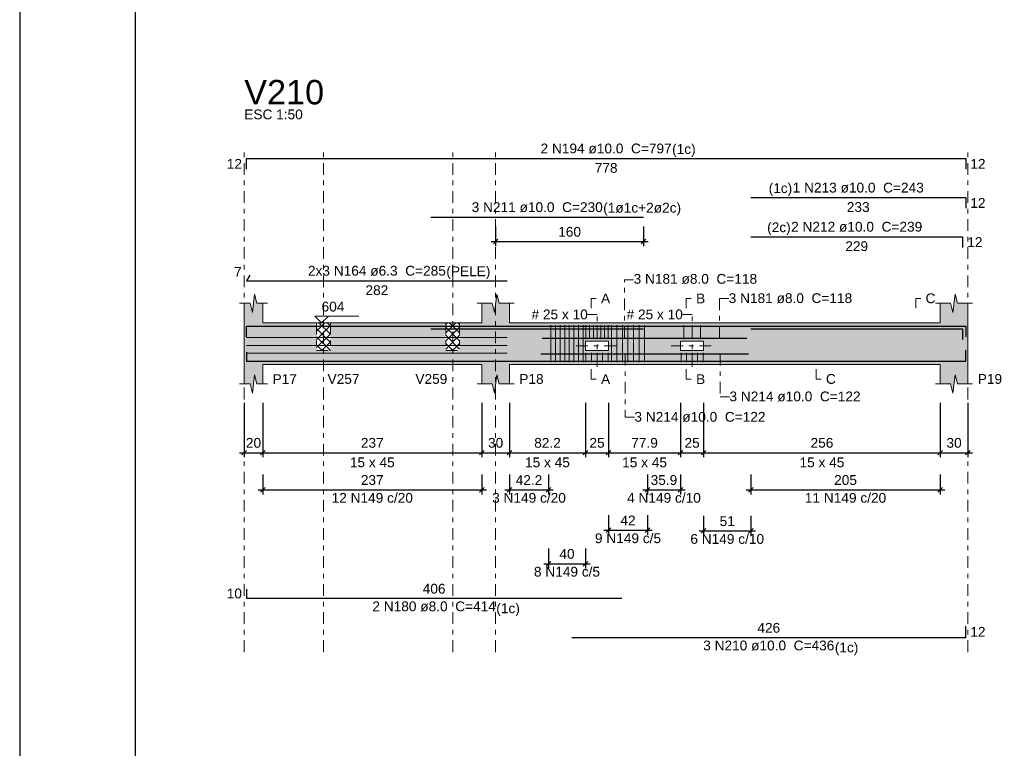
# Model space of a CAD drawing. Header units: millimetres. Extents: x 0 to 119, y 0 to 84.
# Tile 10 of 30: x 0 to 21, y 43 to 58. Entities that reach past the tile are written whole.
import ezdxf

# ---------------------------------------------------------------- set-up
doc = ezdxf.new("R2010")
doc.units = ezdxf.units.MM
doc.header["$MEASUREMENT"] = 0
doc.linetypes.add('DASHDOT', pattern=[2.54, 1.27, -0.635, 0, -0.635])
doc.linetypes.add('NULL', pattern=[0])
doc.layers.get('0').update_dxf_attribs({"lineweight": 18})
for name, color, linetype, lineweight in [('Descrição da armadura', 7, 'Continuous', 0), ('DT-Arm complementar', 5, 'Continuous', 5), ('DT-Barras na forma', 2, 'Continuous', 30), ('DT-Barras rebatidas', 2, 'Continuous', 30), ('DT-Cotas', 9, 'Continuous', 5), ('DT-Forma', 5, 'Continuous', 5), ('DT-Hachura forma vigas', 254, 'Continuous', 5), ('DT-Hachura intersecção vigas', 9, 'Continuous', 5), ('DT-Pontilhado', 9, 'DASHDOT', 5), ('DT-Textos', 7, 'Continuous', 5), ('DT-Título', 3, 'Continuous', 20), ('Textos armaduras', 7, 'Continuous', 0)]:
    doc.layers.add(name, color=color, linetype=linetype, lineweight=lineweight)
doc.layers.add('SEDUC_MARF', color=1, linetype='Continuous')
doc.layers.add('SEDUC_MARGG', color=7, linetype='Continuous')
doc.styles.add('Arial', font='txt')
doc.dimstyles.new('UM_50.000000', dxfattribs={"dimtxt": 0.18, "dimasz": 0.1, "dimexe": 0.1, "dimexo": 0.2, "dimgap": 0, "dimtad": 1, "dimtih": 1, "dimtoh": 1, "dimdec": 1, "dimlfac": 50, "dimzin": 0, "dimdsep": 46, "dimtxsty": 'Standard', "dimcen": 0.09, "dimdle": 0.1, "dimadec": 1, "dimazin": 2, "dimtfac": 1, "dimtdec": 4, "dimtofl": 0, "dimtmove": 0, "dimatfit": 3, "dimfxl": 1, "dimtolj": 1, "dimarcsym": 0})

# ---------------------------------------------------------------- blocks, each defined once
blk = doc.blocks.new('_Oblique')
at = {"color": 0, "linetype": 'ByBlock', "lineweight": -2}
blk.add_line((-0.5, -0.5), (0.5, 0.5), dxfattribs=at)
blk = doc.blocks.new('*D86')
at = {"layer": 'Defpoints', "color": 0}
for p in [(4.859, 50.326), (5.259, 50.326), (5.259, 49.049)]:
    blk.add_point(p, dxfattribs=at)
at = {"layer": 'DT-Cotas', "color": 0, "lineweight": -2}
for p, q in [((4.859, 50.126), (4.859, 48.949)), ((5.259, 50.126), (5.259, 48.949)), ((4.759, 49.049), (5.359, 49.049))]:
    blk.add_line(p, q, dxfattribs=at)
at = {"layer": 'DT-Cotas', "color": 0, "lineweight": -2, "xscale": 0.1, "yscale": 0.1, "zscale": 0.1, "rotation": 180}
blk.add_blockref('_Oblique', (4.859, 49.049), dxfattribs=at)
at = {"layer": 'DT-Cotas', "color": 0, "lineweight": -2, "xscale": 0.1, "yscale": 0.1, "zscale": 0.1}
blk.add_blockref('_Oblique', (5.259, 49.049), dxfattribs=at)
at = {"layer": 'DT-Cotas', "color": 7, "insert": (5.059, 49.261), "char_height": 0.2118, "attachment_point": 5, "rotation": 0.0057, "style": 'Arial'}
blk.add_mtext('\\A1;20', dxfattribs=at)
blk = doc.blocks.new('*D87')
at = {"layer": 'Defpoints', "color": 0}
for p in [(5.259, 50.326), (9.999, 50.326), (9.999, 49.049)]:
    blk.add_point(p, dxfattribs=at)
at = {"layer": 'DT-Cotas', "color": 0, "lineweight": -2}
for p, q in [((5.259, 50.126), (5.259, 48.949)), ((9.999, 50.126), (9.999, 48.949)), ((5.159, 49.049), (10.099, 49.049))]:
    blk.add_line(p, q, dxfattribs=at)
at = {"layer": 'DT-Cotas', "color": 0, "lineweight": -2, "xscale": 0.1, "yscale": 0.1, "zscale": 0.1, "rotation": 180}
blk.add_blockref('_Oblique', (5.259, 49.049), dxfattribs=at)
at = {"layer": 'DT-Cotas', "color": 0, "lineweight": -2, "xscale": 0.1, "yscale": 0.1, "zscale": 0.1}
blk.add_blockref('_Oblique', (9.999, 49.049), dxfattribs=at)
at = {"layer": 'DT-Cotas', "color": 7, "insert": (7.629, 49.261), "char_height": 0.2118, "attachment_point": 5, "rotation": 0.0057, "style": 'Arial'}
blk.add_mtext('\\A1;237', dxfattribs=at)
blk = doc.blocks.new('*D88')
at = {"layer": 'Defpoints', "color": 0}
for p in [(9.999, 50.326), (10.599, 50.326), (10.599, 49.049)]:
    blk.add_point(p, dxfattribs=at)
at = {"layer": 'DT-Cotas', "color": 0, "lineweight": -2}
for p, q in [((9.999, 50.126), (9.999, 48.949)), ((10.599, 50.126), (10.599, 48.949)), ((9.899, 49.049), (10.699, 49.049))]:
    blk.add_line(p, q, dxfattribs=at)
at = {"layer": 'DT-Cotas', "color": 0, "lineweight": -2, "xscale": 0.1, "yscale": 0.1, "zscale": 0.1, "rotation": 180}
blk.add_blockref('_Oblique', (9.999, 49.049), dxfattribs=at)
at = {"layer": 'DT-Cotas', "color": 0, "lineweight": -2, "xscale": 0.1, "yscale": 0.1, "zscale": 0.1}
blk.add_blockref('_Oblique', (10.599, 49.049), dxfattribs=at)
at = {"layer": 'DT-Cotas', "color": 7, "insert": (10.299, 49.261), "char_height": 0.2118, "attachment_point": 5, "rotation": 0.0057, "style": 'Arial'}
blk.add_mtext('\\A1;30', dxfattribs=at)
blk = doc.blocks.new('*D89')
at = {"layer": 'Defpoints', "color": 0}
for p in [(10.599, 50.326), (12.243, 50.326), (12.243, 49.049)]:
    blk.add_point(p, dxfattribs=at)
at = {"layer": 'DT-Cotas', "color": 0, "lineweight": -2}
for p, q in [((10.599, 50.126), (10.599, 48.949)), ((12.243, 50.126), (12.243, 48.949)), ((10.499, 49.049), (12.343, 49.049))]:
    blk.add_line(p, q, dxfattribs=at)
at = {"layer": 'DT-Cotas', "color": 0, "lineweight": -2, "xscale": 0.1, "yscale": 0.1, "zscale": 0.1, "rotation": 180}
blk.add_blockref('_Oblique', (10.599, 49.049), dxfattribs=at)
at = {"layer": 'DT-Cotas', "color": 0, "lineweight": -2, "xscale": 0.1, "yscale": 0.1, "zscale": 0.1}
blk.add_blockref('_Oblique', (12.243, 49.049), dxfattribs=at)
at = {"layer": 'DT-Cotas', "color": 7, "insert": (11.421, 49.261), "char_height": 0.2118, "attachment_point": 5, "rotation": 0.0057, "style": 'Arial'}
blk.add_mtext('\\A1;82.2', dxfattribs=at)
blk = doc.blocks.new('*D90')
at = {"layer": 'Defpoints', "color": 0}
for p in [(12.243, 50.326), (12.743, 50.326), (12.743, 49.049)]:
    blk.add_point(p, dxfattribs=at)
at = {"layer": 'DT-Cotas', "color": 0, "lineweight": -2}
for p, q in [((12.243, 50.126), (12.243, 48.949)), ((12.743, 50.126), (12.743, 48.949)), ((12.143, 49.049), (12.843, 49.049))]:
    blk.add_line(p, q, dxfattribs=at)
at = {"layer": 'DT-Cotas', "color": 0, "lineweight": -2, "xscale": 0.1, "yscale": 0.1, "zscale": 0.1, "rotation": 180}
blk.add_blockref('_Oblique', (12.243, 49.049), dxfattribs=at)
at = {"layer": 'DT-Cotas', "color": 0, "lineweight": -2, "xscale": 0.1, "yscale": 0.1, "zscale": 0.1}
blk.add_blockref('_Oblique', (12.743, 49.049), dxfattribs=at)
at = {"layer": 'DT-Cotas', "color": 7, "insert": (12.493, 49.261), "char_height": 0.2118, "attachment_point": 5, "rotation": 0.0057, "style": 'Arial'}
blk.add_mtext('\\A1;25', dxfattribs=at)
blk = doc.blocks.new('*D91')
at = {"layer": 'Defpoints', "color": 0}
for p in [(12.743, 50.326), (14.3, 50.326), (14.3, 49.049)]:
    blk.add_point(p, dxfattribs=at)
at = {"layer": 'DT-Cotas', "color": 0, "lineweight": -2}
for p, q in [((12.743, 50.126), (12.743, 48.949)), ((14.3, 50.126), (14.3, 48.949)), ((12.643, 49.049), (14.4, 49.049))]:
    blk.add_line(p, q, dxfattribs=at)
at = {"layer": 'DT-Cotas', "color": 0, "lineweight": -2, "xscale": 0.1, "yscale": 0.1, "zscale": 0.1, "rotation": 180}
blk.add_blockref('_Oblique', (12.743, 49.049), dxfattribs=at)
at = {"layer": 'DT-Cotas', "color": 0, "lineweight": -2, "xscale": 0.1, "yscale": 0.1, "zscale": 0.1}
blk.add_blockref('_Oblique', (14.3, 49.049), dxfattribs=at)
at = {"layer": 'DT-Cotas', "color": 7, "insert": (13.521, 49.261), "char_height": 0.2118, "attachment_point": 5, "rotation": 0.0057, "style": 'Arial'}
blk.add_mtext('\\A1;77.9', dxfattribs=at)
blk = doc.blocks.new('*D92')
at = {"layer": 'Defpoints', "color": 0}
for p in [(14.3, 50.326), (14.8, 50.326), (14.8, 49.049)]:
    blk.add_point(p, dxfattribs=at)
at = {"layer": 'DT-Cotas', "color": 0, "lineweight": -2}
for p, q in [((14.3, 50.126), (14.3, 48.949)), ((14.8, 50.126), (14.8, 48.949)), ((14.2, 49.049), (14.9, 49.049))]:
    blk.add_line(p, q, dxfattribs=at)
at = {"layer": 'DT-Cotas', "color": 0, "lineweight": -2, "xscale": 0.1, "yscale": 0.1, "zscale": 0.1, "rotation": 180}
blk.add_blockref('_Oblique', (14.3, 49.049), dxfattribs=at)
at = {"layer": 'DT-Cotas', "color": 0, "lineweight": -2, "xscale": 0.1, "yscale": 0.1, "zscale": 0.1}
blk.add_blockref('_Oblique', (14.8, 49.049), dxfattribs=at)
at = {"layer": 'DT-Cotas', "color": 7, "insert": (14.55, 49.261), "char_height": 0.2118, "attachment_point": 5, "rotation": 0.0057, "style": 'Arial'}
blk.add_mtext('\\A1;25', dxfattribs=at)
blk = doc.blocks.new('*D93')
at = {"layer": 'Defpoints', "color": 0}
for p in [(14.8, 50.326), (19.919, 50.326), (19.919, 49.049)]:
    blk.add_point(p, dxfattribs=at)
at = {"layer": 'DT-Cotas', "color": 0, "lineweight": -2}
for p, q in [((14.8, 50.126), (14.8, 48.949)), ((19.919, 50.126), (19.919, 48.949)), ((14.7, 49.049), (20.019, 49.049))]:
    blk.add_line(p, q, dxfattribs=at)
at = {"layer": 'DT-Cotas', "color": 0, "lineweight": -2, "xscale": 0.1, "yscale": 0.1, "zscale": 0.1, "rotation": 180}
blk.add_blockref('_Oblique', (14.8, 49.049), dxfattribs=at)
at = {"layer": 'DT-Cotas', "color": 0, "lineweight": -2, "xscale": 0.1, "yscale": 0.1, "zscale": 0.1}
blk.add_blockref('_Oblique', (19.919, 49.049), dxfattribs=at)
at = {"layer": 'DT-Cotas', "color": 7, "insert": (17.36, 49.261), "char_height": 0.2118, "attachment_point": 5, "rotation": 0.0057, "style": 'Arial'}
blk.add_mtext('\\A1;256', dxfattribs=at)
blk = doc.blocks.new('*D94')
at = {"layer": 'Defpoints', "color": 0}
for p in [(19.919, 50.326), (20.519, 50.326), (20.519, 49.049)]:
    blk.add_point(p, dxfattribs=at)
at = {"layer": 'DT-Cotas', "color": 0, "lineweight": -2}
for p, q in [((19.919, 50.126), (19.919, 48.949)), ((20.519, 50.126), (20.519, 48.949)), ((19.819, 49.049), (20.619, 49.049))]:
    blk.add_line(p, q, dxfattribs=at)
at = {"layer": 'DT-Cotas', "color": 0, "lineweight": -2, "xscale": 0.1, "yscale": 0.1, "zscale": 0.1, "rotation": 180}
blk.add_blockref('_Oblique', (19.919, 49.049), dxfattribs=at)
at = {"layer": 'DT-Cotas', "color": 0, "lineweight": -2, "xscale": 0.1, "yscale": 0.1, "zscale": 0.1}
blk.add_blockref('_Oblique', (20.519, 49.049), dxfattribs=at)
at = {"layer": 'DT-Cotas', "color": 7, "insert": (20.219, 49.261), "char_height": 0.2118, "attachment_point": 5, "rotation": 0.0057, "style": 'Arial'}
blk.add_mtext('\\A1;30', dxfattribs=at)
blk = doc.blocks.new('*D95')
at = {"layer": 'Defpoints', "color": 0}
for p in [(10.299, 54.149), (13.499, 54.149), (13.499, 53.62)]:
    blk.add_point(p, dxfattribs=at)
at = {"layer": 'DT-Cotas', "color": 0, "lineweight": -2}
for p, q in [((10.299, 53.949), (10.299, 53.52)), ((13.499, 53.949), (13.499, 53.52)), ((10.199, 53.62), (13.599, 53.62))]:
    blk.add_line(p, q, dxfattribs=at)
at = {"layer": 'DT-Cotas', "color": 0, "lineweight": -2, "xscale": 0.1, "yscale": 0.1, "zscale": 0.1, "rotation": 180}
blk.add_blockref('_Oblique', (10.299, 53.62), dxfattribs=at)
at = {"layer": 'DT-Cotas', "color": 0, "lineweight": -2, "xscale": 0.1, "yscale": 0.1, "zscale": 0.1}
blk.add_blockref('_Oblique', (13.499, 53.62), dxfattribs=at)
at = {"layer": 'DT-Cotas', "color": 7, "insert": (11.899, 53.831), "char_height": 0.2118, "attachment_point": 5, "rotation": 0.0057, "style": 'Arial'}
blk.add_mtext('\\A1;160', dxfattribs=at)
blk = doc.blocks.new('*D108')
at = {"layer": 'Defpoints', "color": 0}
for p in [(5.259, 48.774), (9.999, 48.774), (9.999, 48.244)]:
    blk.add_point(p, dxfattribs=at)
at = {"layer": 'DT-Cotas', "color": 0, "lineweight": -2}
for p, q in [((5.259, 48.574), (5.259, 48.144)), ((9.999, 48.574), (9.999, 48.144)), ((5.159, 48.244), (10.099, 48.244))]:
    blk.add_line(p, q, dxfattribs=at)
at = {"layer": 'DT-Cotas', "color": 0, "lineweight": -2, "xscale": 0.1, "yscale": 0.1, "zscale": 0.1, "rotation": 180}
blk.add_blockref('_Oblique', (5.259, 48.244), dxfattribs=at)
at = {"layer": 'DT-Cotas', "color": 0, "lineweight": -2, "xscale": 0.1, "yscale": 0.1, "zscale": 0.1}
blk.add_blockref('_Oblique', (9.999, 48.244), dxfattribs=at)
at = {"layer": 'DT-Cotas', "color": 7, "insert": (7.629, 48.456), "char_height": 0.2118, "attachment_point": 5, "rotation": 0.0057, "style": 'Arial'}
blk.add_mtext('\\A1;237', dxfattribs=at)
blk = doc.blocks.new('*D109')
at = {"layer": 'Defpoints', "color": 0}
for p in [(11.443, 47.173), (12.243, 47.173), (12.243, 46.644)]:
    blk.add_point(p, dxfattribs=at)
at = {"layer": 'DT-Cotas', "color": 0, "lineweight": -2}
for p, q in [((11.443, 46.973), (11.443, 46.544)), ((12.243, 46.973), (12.243, 46.544)), ((11.343, 46.644), (12.343, 46.644))]:
    blk.add_line(p, q, dxfattribs=at)
at = {"layer": 'DT-Cotas', "color": 0, "lineweight": -2, "xscale": 0.1, "yscale": 0.1, "zscale": 0.1, "rotation": 180}
blk.add_blockref('_Oblique', (11.443, 46.644), dxfattribs=at)
at = {"layer": 'DT-Cotas', "color": 0, "lineweight": -2, "xscale": 0.1, "yscale": 0.1, "zscale": 0.1}
blk.add_blockref('_Oblique', (12.243, 46.644), dxfattribs=at)
at = {"layer": 'DT-Cotas', "color": 7, "insert": (11.843, 46.856), "char_height": 0.2118, "attachment_point": 5, "rotation": 0.0057, "style": 'Arial'}
blk.add_mtext('\\A1;40', dxfattribs=at)
blk = doc.blocks.new('*D110')
at = {"layer": 'Defpoints', "color": 0}
for p in [(10.599, 48.774), (11.443, 48.774), (11.443, 48.244)]:
    blk.add_point(p, dxfattribs=at)
at = {"layer": 'DT-Cotas', "color": 0, "lineweight": -2}
for p, q in [((10.599, 48.574), (10.599, 48.144)), ((11.443, 48.574), (11.443, 48.144)), ((10.499, 48.244), (11.543, 48.244))]:
    blk.add_line(p, q, dxfattribs=at)
at = {"layer": 'DT-Cotas', "color": 0, "lineweight": -2, "xscale": 0.1, "yscale": 0.1, "zscale": 0.1, "rotation": 180}
blk.add_blockref('_Oblique', (10.599, 48.244), dxfattribs=at)
at = {"layer": 'DT-Cotas', "color": 0, "lineweight": -2, "xscale": 0.1, "yscale": 0.1, "zscale": 0.1}
blk.add_blockref('_Oblique', (11.443, 48.244), dxfattribs=at)
at = {"layer": 'DT-Cotas', "color": 7, "insert": (11.021, 48.456), "char_height": 0.2118, "attachment_point": 5, "rotation": 0.0057, "style": 'Arial'}
blk.add_mtext('\\A1;42.2', dxfattribs=at)
blk = doc.blocks.new('*D111')
at = {"layer": 'Defpoints', "color": 0}
for p in [(12.743, 47.898), (13.583, 47.898), (13.583, 47.369)]:
    blk.add_point(p, dxfattribs=at)
at = {"layer": 'DT-Cotas', "color": 0, "lineweight": -2}
for p, q in [((12.743, 47.698), (12.743, 47.269)), ((13.583, 47.698), (13.583, 47.269)), ((12.643, 47.369), (13.683, 47.369))]:
    blk.add_line(p, q, dxfattribs=at)
at = {"layer": 'DT-Cotas', "color": 0, "lineweight": -2, "xscale": 0.1, "yscale": 0.1, "zscale": 0.1, "rotation": 180}
blk.add_blockref('_Oblique', (12.743, 47.369), dxfattribs=at)
at = {"layer": 'DT-Cotas', "color": 0, "lineweight": -2, "xscale": 0.1, "yscale": 0.1, "zscale": 0.1}
blk.add_blockref('_Oblique', (13.583, 47.369), dxfattribs=at)
at = {"layer": 'DT-Cotas', "color": 7, "insert": (13.163, 47.581), "char_height": 0.2118, "attachment_point": 5, "rotation": 0.0057, "style": 'Arial'}
blk.add_mtext('\\A1;42', dxfattribs=at)
blk = doc.blocks.new('*D112')
at = {"layer": 'Defpoints', "color": 0}
for p in [(13.583, 48.774), (14.3, 48.774), (14.3, 48.244)]:
    blk.add_point(p, dxfattribs=at)
at = {"layer": 'DT-Cotas', "color": 0, "lineweight": -2}
for p, q in [((13.583, 48.574), (13.583, 48.144)), ((14.3, 48.574), (14.3, 48.144)), ((13.483, 48.244), (14.4, 48.244))]:
    blk.add_line(p, q, dxfattribs=at)
at = {"layer": 'DT-Cotas', "color": 0, "lineweight": -2, "xscale": 0.1, "yscale": 0.1, "zscale": 0.1, "rotation": 180}
blk.add_blockref('_Oblique', (13.583, 48.244), dxfattribs=at)
at = {"layer": 'DT-Cotas', "color": 0, "lineweight": -2, "xscale": 0.1, "yscale": 0.1, "zscale": 0.1}
blk.add_blockref('_Oblique', (14.3, 48.244), dxfattribs=at)
at = {"layer": 'DT-Cotas', "color": 7, "insert": (13.941, 48.456), "char_height": 0.2118, "attachment_point": 5, "rotation": 0.0057, "style": 'Arial'}
blk.add_mtext('\\A1;35.9', dxfattribs=at)
blk = doc.blocks.new('*D113')
at = {"layer": 'Defpoints', "color": 0}
for p in [(14.8, 47.883), (15.82, 47.883), (15.82, 47.354)]:
    blk.add_point(p, dxfattribs=at)
at = {"layer": 'DT-Cotas', "color": 0, "lineweight": -2}
for p, q in [((14.8, 47.683), (14.8, 47.254)), ((15.82, 47.683), (15.82, 47.254)), ((14.7, 47.354), (15.92, 47.354))]:
    blk.add_line(p, q, dxfattribs=at)
at = {"layer": 'DT-Cotas', "color": 0, "lineweight": -2, "xscale": 0.1, "yscale": 0.1, "zscale": 0.1, "rotation": 180}
blk.add_blockref('_Oblique', (14.8, 47.354), dxfattribs=at)
at = {"layer": 'DT-Cotas', "color": 0, "lineweight": -2, "xscale": 0.1, "yscale": 0.1, "zscale": 0.1}
blk.add_blockref('_Oblique', (15.82, 47.354), dxfattribs=at)
at = {"layer": 'DT-Cotas', "color": 7, "insert": (15.31, 47.565), "char_height": 0.2118, "attachment_point": 5, "rotation": 0.0057, "style": 'Arial'}
blk.add_mtext('\\A1;51', dxfattribs=at)
blk = doc.blocks.new('*D114')
at = {"layer": 'Defpoints', "color": 0}
for p in [(15.82, 48.774), (19.919, 48.774), (19.919, 48.244)]:
    blk.add_point(p, dxfattribs=at)
at = {"layer": 'DT-Cotas', "color": 0, "lineweight": -2}
for p, q in [((15.82, 48.574), (15.82, 48.144)), ((19.919, 48.574), (19.919, 48.144)), ((15.72, 48.244), (20.019, 48.244))]:
    blk.add_line(p, q, dxfattribs=at)
at = {"layer": 'DT-Cotas', "color": 0, "lineweight": -2, "xscale": 0.1, "yscale": 0.1, "zscale": 0.1, "rotation": 180}
blk.add_blockref('_Oblique', (15.82, 48.244), dxfattribs=at)
at = {"layer": 'DT-Cotas', "color": 0, "lineweight": -2, "xscale": 0.1, "yscale": 0.1, "zscale": 0.1}
blk.add_blockref('_Oblique', (19.919, 48.244), dxfattribs=at)
at = {"layer": 'DT-Cotas', "color": 7, "insert": (17.87, 48.456), "char_height": 0.2118, "attachment_point": 5, "rotation": 0.0057, "style": 'Arial'}
blk.add_mtext('\\A1;205', dxfattribs=at)

msp = doc.modelspace()

# ---------------------------------------------------------------- hatches: boundary and pattern name
at = {"layer": 'DT-Hachura forma vigas', "linetype": 'Continuous'}
h = msp.add_hatch(color=254, dxfattribs=at)
h.paths.add_polyline_path([(6.7227, 51.2611), (6.4227, 51.2611), (6.4227, 51.8611), (5.2593, 51.8611), (5.2593, 52.2847), (5.1343, 52.2847), (5.0843, 52.4847), (5.0343, 52.0847), (4.9843, 52.2847), (4.8593, 52.2847), (4.8593, 51.8611), (4.8593, 50.9611), (4.8593, 50.5375), (4.9843, 50.5375), (5.0343, 50.3375), (5.0843, 50.7375), (5.1343, 50.5375), (5.2593, 50.5375), (5.2593, 50.9611), (6.4227, 50.9611), (6.7227, 50.9611), (9.2189, 50.9611), (9.5189, 50.9611), (9.9989, 50.9611), (9.9989, 50.5375), (10.2239, 50.5375), (10.2739, 50.3375), (10.3239, 50.7375), (10.3739, 50.5375), (10.5989, 50.5375), (10.5989, 50.9611), (19.9195, 50.9611), (19.9195, 50.5375), (20.1445, 50.5375), (20.1945, 50.3375), (20.2445, 50.7375), (20.2945, 50.5375), (20.5195, 50.5375), (20.5195, 50.9611), (20.5195, 51.8611), (20.5195, 52.2847), (20.2945, 52.2847), (20.2445, 52.4847), (20.1945, 52.0847), (20.1445, 52.2847), (19.9195, 52.2847), (19.9195, 51.8611), (10.5989, 51.8611), (10.5989, 52.2847), (10.3739, 52.2847), (10.3239, 52.4847), (10.2739, 52.0847), (10.2239, 52.2847), (9.9989, 52.2847), (9.9989, 51.8611), (9.5189, 51.8611), (9.5189, 51.2611), (9.2189, 51.2611), (9.2189, 51.8611), (6.7227, 51.8611), (6.7227, 51.2611)])
h.paths.add_polyline_path([(12.7427, 51.4611), (12.2427, 51.4611), (12.2427, 51.2611), (12.7427, 51.2611), (12.7427, 51.4611)], flags=0)
h.paths.add_polyline_path([(14.7997, 51.4611), (14.2997, 51.4611), (14.2997, 51.2611), (14.7997, 51.2611), (14.7997, 51.4611)], flags=0)
at = {"layer": 'DT-Hachura intersecção vigas', "linetype": 'Continuous'}
h = msp.add_hatch(dxfattribs=at)
h.set_pattern_fill('ANSI37', color=9, style=0)
h.paths.add_polyline_path([(6.4227, 51.2611), (6.7227, 51.2611), (6.7227, 51.8611), (6.4227, 51.8611), (6.4227, 51.2611)])
h = msp.add_hatch(dxfattribs=at)
h.set_pattern_fill('ANSI37', color=9, style=0)
h.paths.add_polyline_path([(9.2189, 51.2611), (9.5189, 51.2611), (9.5189, 51.8611), (9.2189, 51.8611), (9.2189, 51.2611)])

# ---------------------------------------------------------------- linework, layer by layer
at = {"layer": 'DT-Arm complementar'}
for p, q in [((11.4927, 51.0111), (11.4927, 51.8111)), ((11.5927, 51.0111), (11.5927, 51.8111)), ((11.6927, 51.0111), (11.6927, 51.8111)), ((11.7927, 51.0111), (11.7927, 51.8111)), ((11.8927, 51.0111), (11.8927, 51.8111)), ((11.9927, 51.0111), (11.9927, 51.8111)), ((12.0927, 51.0111), (12.0927, 51.8111)), ((12.1927, 51.0111), (12.1927, 51.8111)), ((12.2527, 51.8111), (12.2527, 51.5111)), ((12.3327, 51.8111), (12.3327, 51.5111)), ((12.4127, 51.8111), (12.4127, 51.5111)), ((12.4927, 51.8111), (12.4927, 51.5111)), ((12.5727, 51.8111), (12.5727, 51.5111)), ((12.6527, 51.8111), (12.6527, 51.5111)), ((12.7327, 51.8111), (12.7327, 51.5111)), ((12.8027, 51.0111), (12.8027, 51.8111)), ((12.9227, 51.0111), (12.9227, 51.8111)), ((13.0427, 51.0111), (13.0427, 51.8111)), ((13.1627, 51.0111), (13.1627, 51.8111)), ((13.2827, 51.0111), (13.2827, 51.8111)), ((13.4027, 51.0111), (13.4027, 51.8111)), ((13.5227, 51.0111), (13.5227, 51.8111)), ((14.3697, 51.8111), (14.3697, 51.5111)), ((14.5497, 51.8111), (14.5497, 51.5111)), ((14.7297, 51.8111), (14.7297, 51.5111)), ((4.9093, 51.5426), (10.5489, 51.5426)), ((4.9093, 51.3741), (10.5489, 51.3741)), ((4.9093, 51.2056), (10.5489, 51.2056)), ((12.2527, 51.2111), (12.2527, 51.0111)), ((12.3727, 51.2111), (12.3727, 51.0111)), ((12.4927, 51.2111), (12.4927, 51.0111)), ((12.6127, 51.2111), (12.6127, 51.0111)), ((12.7327, 51.2111), (12.7327, 51.0111)), ((14.3097, 51.2111), (14.3097, 51.0111)), ((14.4297, 51.2111), (14.4297, 51.0111)), ((14.5497, 51.2111), (14.5497, 51.0111)), ((14.6697, 51.2111), (14.6697, 51.0111)), ((14.7897, 51.2111), (14.7897, 51.0111))]:
    msp.add_line(p, q, dxfattribs=at)
at = {"layer": 'DT-Barras na forma'}
for points in [[(4.9093, 51.5611), (4.9093, 51.7911), (20.4695, 51.7911), (20.4695, 51.5611)], [(8.8989, 51.7911), (13.4989, 51.7911)], [(15.8195, 51.7911), (20.4695, 51.7911), (20.4695, 51.5611)], [(8.8989, 51.7311), (13.4989, 51.7311)], [(15.8195, 51.7311), (20.4039, 51.7311), (20.4039, 51.5011)], [(11.309, 51.5291), (13.6764, 51.5291)], [(13.366, 51.5291), (15.7334, 51.5291)], [(4.9093, 51.2291), (4.9093, 51.0291), (13.0264, 51.0291)], [(11.2755, 51.1911), (13.7098, 51.1911)], [(11.9487, 51.0311), (20.4695, 51.0311), (20.4695, 51.2711)], [(13.3325, 51.1911), (15.7668, 51.1911)]]:
    msp.add_lwpolyline(points, dxfattribs=at)
at = {"layer": 'DT-Barras rebatidas'}
for points in [[(4.9093, 55.1899), (4.9093, 55.4199), (20.4695, 55.4199), (20.4695, 55.1899)], [(15.8195, 54.5727), (20.4695, 54.5727), (20.4695, 54.3427)], [(8.8989, 54.1491), (13.4989, 54.1491)], [(15.8195, 53.7255), (20.4039, 53.7255), (20.4039, 53.4955)], [(4.9817, 52.8973), (4.9093, 52.7718), (10.5489, 52.7718)], [(4.9093, 46.0968), (4.9093, 45.8968), (13.0264, 45.8968)], [(11.9487, 45.0496), (20.4695, 45.0496), (20.4695, 45.2896)]]:
    msp.add_lwpolyline(points, dxfattribs=at)
at = {"layer": 'DT-Forma'}
for p, q in [((5.0343, 52.0847), (5.0843, 52.4847)), ((5.0843, 52.4847), (5.1343, 52.2847)), ((10.2739, 52.0847), (10.3239, 52.4847)), ((10.3239, 52.4847), (10.3739, 52.2847)), ((20.1945, 52.0847), (20.2445, 52.4847)), ((20.2445, 52.4847), (20.2945, 52.2847)), ((4.7593, 52.2847), (4.9843, 52.2847)), ((4.8593, 51.8611), (4.8593, 52.2847)), ((4.9843, 52.2847), (5.0343, 52.0847)), ((5.1343, 52.2847), (5.3593, 52.2847)), ((5.2593, 52.2847), (5.2593, 51.8611)), ((9.8989, 52.2847), (10.2239, 52.2847)), ((9.9989, 51.8611), (9.9989, 52.2847)), ((10.2239, 52.2847), (10.2739, 52.0847)), ((10.3739, 52.2847), (10.6989, 52.2847)), ((10.5989, 52.2847), (10.5989, 51.8611)), ((19.8195, 52.2847), (20.1445, 52.2847)), ((19.9195, 51.8611), (19.9195, 52.2847)), ((20.1445, 52.2847), (20.1945, 52.0847)), ((20.2945, 52.2847), (20.6195, 52.2847)), ((20.5195, 52.2847), (20.5195, 51.8611)), ((5.2593, 51.8611), (6.4227, 51.8611)), ((6.4227, 51.8611), (6.7227, 51.8611)), ((6.7227, 51.8611), (9.2189, 51.8611)), ((9.2189, 51.8611), (9.5189, 51.8611)), ((9.5189, 51.8611), (9.9989, 51.8611)), ((10.5989, 51.8611), (19.9195, 51.8611)), ((4.8593, 50.9611), (4.8593, 50.5375)), ((5.2593, 50.5375), (5.2593, 50.9611)), ((5.2593, 50.9611), (6.4227, 50.9611)), ((6.4227, 50.9611), (6.7227, 50.9611)), ((6.7227, 50.9611), (9.2189, 50.9611)), ((9.2189, 50.9611), (9.5189, 50.9611)), ((9.5189, 50.9611), (9.9989, 50.9611)), ((9.9989, 50.9611), (9.9989, 50.5375)), ((10.5989, 50.5375), (10.5989, 50.9611)), ((10.5989, 50.9611), (19.9195, 50.9611)), ((19.9195, 50.9611), (19.9195, 50.5375)), ((20.5195, 50.5375), (20.5195, 50.9611)), ((5.0343, 50.3375), (5.0843, 50.7375)), ((5.0843, 50.7375), (5.1343, 50.5375)), ((10.2739, 50.3375), (10.3239, 50.7375)), ((10.3239, 50.7375), (10.3739, 50.5375)), ((20.1945, 50.3375), (20.2445, 50.7375)), ((20.2445, 50.7375), (20.2945, 50.5375)), ((4.7593, 50.5375), (4.9843, 50.5375)), ((4.9843, 50.5375), (5.0343, 50.3375)), ((5.1343, 50.5375), (5.3593, 50.5375)), ((9.8989, 50.5375), (10.2239, 50.5375)), ((10.2239, 50.5375), (10.2739, 50.3375)), ((10.3739, 50.5375), (10.6989, 50.5375)), ((19.8195, 50.5375), (20.1445, 50.5375)), ((20.1445, 50.5375), (20.1945, 50.3375)), ((20.2945, 50.5375), (20.6195, 50.5375))]:
    msp.add_line(p, q, dxfattribs=at)
at = {"layer": 'DT-Forma', "linetype": 'Continuous'}
for p, q in [((4.8593, 50.9611), (4.8593, 51.8611)), ((20.5195, 51.8611), (20.5195, 50.9611))]:
    msp.add_line(p, q, dxfattribs=at)
at = {"layer": 'DT-Forma'}
for points in [[(12.4927, 51.4611), (12.2427, 51.4611), (12.2427, 51.2611), (12.7427, 51.2611), (12.7427, 51.4611), (12.4927, 51.4611)], [(14.5497, 51.4611), (14.2997, 51.4611), (14.2997, 51.2611), (14.7997, 51.2611), (14.7997, 51.4611), (14.5497, 51.4611)]]:
    msp.add_lwpolyline(points, close=True, dxfattribs=at)
at = {"layer": 'DT-Pontilhado', "ltscale": 0.2}
for p, q in [((4.8593, 44.7319), (4.8593, 55.6317)), ((6.5727, 44.7319), (6.5727, 55.6317)), ((9.3689, 44.7319), (9.3689, 55.6317)), ((10.2989, 44.7319), (10.2989, 55.6317)), ((20.5195, 44.7319), (20.5195, 55.6317)), ((13.0845, 51.5291), (13.0845, 52.7955)), ((13.0845, 52.7955), (13.2845, 52.7955)), ((15.1415, 51.5291), (15.1415, 52.3906)), ((15.1415, 52.3906), (15.3415, 52.3906)), ((12.4927, 52.0411), (12.2927, 52.0411)), ((12.4927, 50.9111), (12.4927, 52.0411)), ((14.5497, 52.0411), (14.3497, 52.0411)), ((14.5497, 50.9111), (14.5497, 52.0411)), ((6.4227, 51.8611), (6.4227, 51.2611)), ((6.7227, 51.8611), (6.7227, 51.2611)), ((9.2189, 51.8611), (9.2189, 51.2611)), ((9.5189, 51.8611), (9.5189, 51.2611)), ((12.0427, 51.3611), (12.9427, 51.3611)), ((14.0997, 51.3611), (14.9997, 51.3611)), ((6.4227, 51.2611), (6.7227, 51.2611)), ((9.2189, 51.2611), (9.5189, 51.2611)), ((13.1013, 51.1911), (13.1013, 49.8196)), ((15.1583, 51.1911), (15.1583, 50.2622)), ((15.1583, 50.2622), (15.3583, 50.2622)), ((13.1013, 49.8196), (13.3013, 49.8196))]:
    msp.add_line(p, q, dxfattribs=at)
at = {"layer": 'DT-Textos'}
for points in [[(12.3677, 52.1788), (12.3677, 52.3906), (12.4736, 52.3906)], [(14.4247, 52.1788), (14.4247, 52.3906), (14.5306, 52.3906)], [(19.39, 52.1788), (19.39, 52.3906), (19.4959, 52.3906)], [(6.6812, 52.0094), (6.5329, 51.8611), (6.3847, 52.0094), (7.3378, 52.0094)], [(12.3677, 50.8552), (12.3677, 50.6434), (12.4736, 50.6434)], [(14.4247, 50.8552), (14.4247, 50.6434), (14.5306, 50.6434)], [(17.2346, 50.8552), (17.2346, 50.6434), (17.3405, 50.6434)]]:
    msp.add_lwpolyline(points, dxfattribs=at)
at = {"layer": 'SEDUC_MARF'}
msp.add_lwpolyline([(118.9, 84.1), (0, 84.1), (0, 0), (118.9, 0)], close=True, dxfattribs=at)
at = {"layer": 'SEDUC_MARGG'}
msp.add_lwpolyline([(2.5, 1), (117.9, 1), (117.9, 83.1), (2.5, 83.1), (2.5, 1)], dxfattribs=at)

# ---------------------------------------------------------------- texts
at = {"layer": 'Descrição da armadura', "linetype": 'NULL', "char_height": 0.2118, "line_spacing_factor": 0.9, "style": 'Arial'}
for s, insert, width, attachment_point in [('2 N194 ø10.0  C=797', (12.6894, 55.5262), 5.562109, 8), ('1 N213 ø10.0  C=243', (18.1444, 54.6782), 5.562109, 8), ('3 N211 ø10.0  C=230', (11.1984, 54.2552), 5.562109, 8), ('2 N212 ø10.0  C=239', (18.1114, 53.8312), 5.562109, 8), ('2x3 N164 ø6.3  C=285', (7.7294, 52.8782), 5.852109, 8), ('3 N181 ø8.0  C=118', (13.2844, 52.7024), 5.239541, 7), ('3 N181 ø8.0  C=118', (15.3414, 52.2842), 5.239541, 7), ('3 N214 ø10.0  C=122', (15.3584, 50.1562), 5.562109, 7), ('3 N214 ø10.0  C=122', (13.3014, 49.7137), 5.562109, 7), ('12 N149 c/20', (7.6291, 47.9624), 3.450264, 8), ('3 N149 c/20', (11.0208, 47.9624), 3.127695, 8), ('4 N149 c/10', (13.9412, 47.9624), 3.127695, 8), ('11 N149 c/20', (17.8696, 47.9624), 3.450264, 8), ('9 N149 c/5', (13.1627, 47.0871), 2.805127, 8), ('6 N149 c/10', (15.3097, 47.072), 3.127695, 8), ('8 N149 c/5', (11.8427, 46.3622), 2.805127, 8), ('2 N180 ø8.0  C=414', (8.9679, 45.8269), 5.239541, 2), ('3 N210 ø10.0  C=436', (16.2091, 44.9797), 5.562109, 2)]:
    msp.add_mtext(s, dxfattribs=dict(at, insert=insert, width=width, attachment_point=attachment_point))
at = {"layer": 'DT-Textos', "linetype": 'NULL', "char_height": 0.2118, "line_spacing_factor": 0.798, "style": 'Arial'}
for s, insert, width, attachment_point in [('ESC 1:50', (4.8594, 56.2672), 2.482559, 7), ('(1c)', (14.1174, 55.4563), 0.998857, 7), ('(1c)', (16.7164, 54.6083), 0.998857, 9), ('(1ø1c+2ø2c)', (12.6264, 54.1853), 3.303848, 7), ('(2c)', (16.6834, 53.7613), 0.998857, 9), ('(PELE)', (9.2314, 52.8083), 1.869424, 7), ('A', (12.5794, 52.2842), 0.386855, 7), ('B', (14.6364, 52.2842), 0.386855, 7), ('C', (19.6014, 52.2842), 0.418857, 7), ('604', (6.5324, 52.1042), 0.967705, 7), ('# 25 x 10', (12.2924, 51.9352), 2.38627, 9), ('# 25 x 10', (14.3494, 51.9352), 2.38627, 9), ('P17', (5.4714, 50.5372), 1.031992, 7), ('V257', (6.6618, 50.5372), 1.354561, 7), ('V259', (8.5622, 50.5372), 1.354561, 7), ('P18', (10.8104, 50.5372), 1.031992, 7), ('A', (12.5794, 50.5372), 0.386855, 7), ('B', (14.6364, 50.5372), 0.386855, 7), ('C', (17.4464, 50.5372), 0.418857, 7), ('P19', (20.7314, 50.5372), 1.031992, 7), ('15 x 45', (7.6294, 48.7309), 1.902559, 8), ('15 x 45', (11.4204, 48.7309), 1.902559, 8), ('15 x 45', (13.5214, 48.7309), 1.902559, 8), ('15 x 45', (17.3594, 48.7309), 1.902559, 8), ('(1c)', (10.3134, 45.5097), 0.998857, 7), ('(1c)', (17.6374, 44.6617), 0.998857, 7)]:
    msp.add_mtext(s, dxfattribs=dict(at, insert=insert, width=width, attachment_point=attachment_point))
at = {"layer": 'DT-Título', "linetype": 'NULL', "insert": (4.8594, 56.5851), "char_height": 0.5295, "width": 3.456465, "attachment_point": 7, "line_spacing_factor": 0.798, "style": 'Arial'}
msp.add_mtext('V210', dxfattribs=at)
at = {"layer": 'Textos armaduras', "linetype": 'NULL', "char_height": 0.2118, "line_spacing_factor": 0.9, "style": 'Arial'}
for s, insert, width, attachment_point in [('12', (4.8093, 55.199), 1.045137, 9), ('12', (20.5695, 55.4108), 1.045137, 1), ('778', (12.6894, 55.3226), 1.367705, 2), ('12', (20.5695, 54.5636), 1.045137, 1), ('233', (18.1445, 54.4754), 1.367705, 2), ('12', (20.5039, 53.7164), 1.045137, 1), ('229', (18.1117, 53.6282), 1.367705, 2), ('7', (4.8027, 52.8577), 0.722568, 9), ('282', (7.7291, 52.6745), 1.367705, 2), ('406', (8.9679, 45.9941), 1.367705, 8), ('10', (4.8093, 45.8909), 1.045137, 9), ('426', (16.2091, 45.1469), 1.367705, 8), ('12', (20.5695, 45.2755), 1.045137, 1)]:
    msp.add_mtext(s, dxfattribs=dict(at, insert=insert, width=width, attachment_point=attachment_point))

# ---------------------------------------------------------------- dimensions: what is measured, and where the dimension line sits
at = {"layer": 'DT-Cotas'}
for base, p1, p2, picture, middle, turn in [((13.4989, 53.6196), (10.2989, 54.1491), (13.4989, 54.1491), '*D95', (11.8989, 53.8314), 0.00573), ((5.2593, 49.0489), (4.8593, 50.3257), (5.2593, 50.3257), '*D86', (5.0593, 49.2607), 0.00573), ((9.9989, 49.0489), (5.2593, 50.3257), (9.9989, 50.3257), '*D87', (7.6291, 49.2607), 0.00573), ((10.5989, 49.0489), (9.9989, 50.3257), (10.5989, 50.3257), '*D88', (10.2989, 49.2607), 0.00573), ((12.2427, 49.0489), (10.5989, 50.3257), (12.2427, 50.3257), '*D89', (11.4208, 49.2607), 0.00573), ((12.7427, 49.0489), (12.2427, 50.3257), (12.7427, 50.3257), '*D90', (12.4927, 49.2607), 0.00573), ((14.2996919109, 49.0488975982), (12.7426919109, 50.3256968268), (14.2996919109, 50.3256968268), '*D91', (13.5211919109, 49.2606975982), 0.005729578), ((14.7997, 49.0489), (14.2997, 50.3257), (14.7997, 50.3257), '*D92', (14.5497, 49.2607), 0.00573), ((19.9195, 49.0489), (14.7997, 50.3257), (19.9195, 50.3257), '*D93', (17.3596, 49.2607), 0.00573), ((20.5195, 49.0489), (19.9195, 50.3257), (20.5195, 50.3257), '*D94', (20.2195, 49.2607), 0.00573), ((9.9989, 48.2441), (5.2593, 48.7736), (9.9989, 48.7736), '*D108', (7.6291, 48.4559), 0.00573), ((11.4427, 48.2441), (10.5989, 48.7736), (11.4427, 48.7736), '*D110', (11.0208, 48.4559), 0.00573), ((14.2996919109, 48.2440575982), (13.5826919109, 48.7735575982), (14.2996919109, 48.7735575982), '*D112', (13.9411919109, 48.4558575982), 0.005729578), ((19.9195, 48.2441), (15.8197, 48.7736), (19.9195, 48.7736), '*D114', (17.8696, 48.4559), 0.00573), ((13.5827, 47.3688), (12.7427, 47.8983), (13.5827, 47.8983), '*D111', (13.1627, 47.5806), 0.00573), ((15.8197, 47.3537), (14.7997, 47.8832), (15.8197, 47.8832), '*D113', (15.3097, 47.5655), 0.00573), ((12.2427, 46.6439), (11.4427, 47.1734), (12.2427, 47.1734), '*D109', (11.8427, 46.8557), 0.00573)]:
    dim = msp.add_linear_dim(base=base, p1=p1, p2=p2, dimstyle='UM_50.000000', override={"dimtxt": 0.2118, "dimasz": 0.1, "dimexe": 0.1, "dimexo": 0.2, "dimtad": 1, "dimtih": 0, "dimtoh": 0, "dimdec": 1, "dimlfac": 50, "dimzin": 8, "dimtxsty": 'Arial', "dimblk": 'Oblique', "dimblk1": 'Oblique', "dimblk2": 'Oblique', "dimsah": 1, "dimdle": 0.1, "dimse1": 0, "dimse2": 0, "dimclrt": 7, "dimadec": 1, "dimazin": 3, "dimtmove": 2, "dimldrblk": 'Oblique'}, dxfattribs=at)
    dim.commit()
    dim.dimension.update_dxf_attribs({"geometry": picture, "text_midpoint": middle, "dimtype": 160, "text_rotation": turn})

doc.saveas('drawing.dxf')
